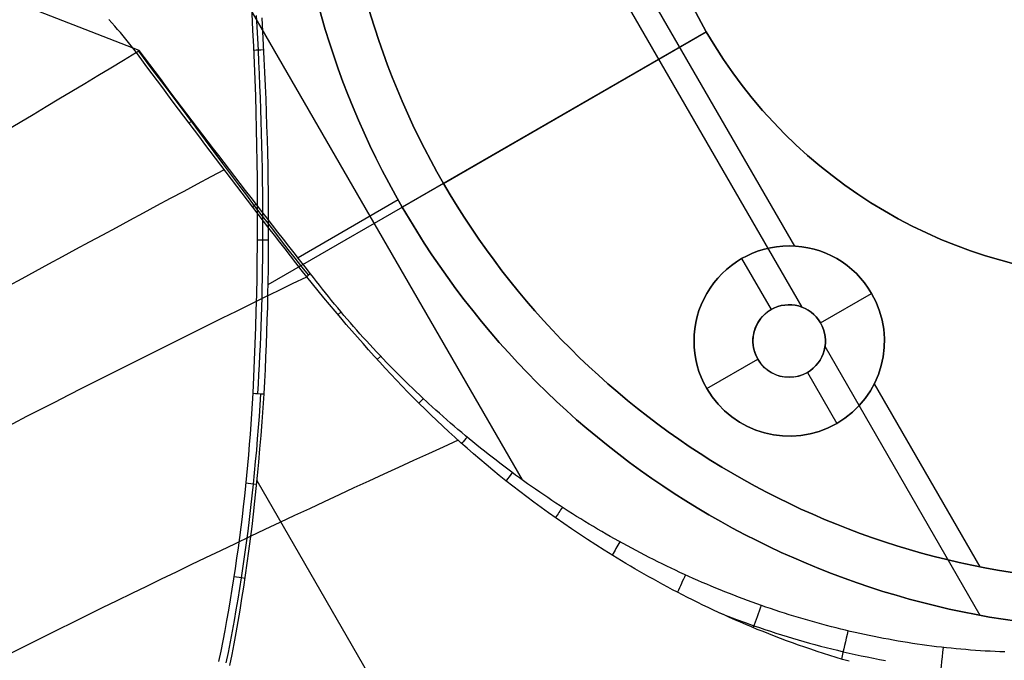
# Model space of a CAD drawing. Extents: x 8195 to 9024, y -2232 to -1505.
# Tile 14 of 42: x 8517 to 8600, y -2036 to -1982. Entities that reach past the tile are written whole.
import ezdxf

# ---------------------------------------------------------------- set-up
doc = ezdxf.new("R2010")
doc.units = 0
doc.layers.add('1', color=7, linetype='CONTINUOUS')

msp = doc.modelspace()

# ---------------------------------------------------------------- linework, layer by layer
at = {"layer": '1', "color": 7}
for p, q in [((8518.205, -1949.315, 67.546), (8559.546, -2020.919, 67.546)), ((8583.077, -2006.399, 53.546), (8558.989, -1964.678, 53.546)), ((8527.356, -1984.817, 67.546), (8485.66, -1968.54, 67.546)), ((8563.114, -1967.822, 42.546), (8582.417, -2001.255, 42.546)), ((8575.009, -1983.243, 53.546), (8549.461, -1997.993, 53.546)), ((8552.925, -1995.993, 42.546), (8575.009, -1983.243, 42.546)), ((8575.009, -1983.243, 42.546), (8575.009, -1983.243, 53.546)), ((8531.801, -1990.715, 67.546), (8531.537, -1990.914, 67.534)), ((8552.925, -1995.993, 27.546), (8538.16, -2004.518, 27.546)), ((8552.925, -1995.993, 42.546), (8552.925, -1995.993, 27.546)), ((8549.114, -1997.385, 67.546), (8540.696, -2002.245, 67.546)), ((8537.187, -1997.739, 67.546), (8536.889, -1997.967, 67.534)), ((8549.461, -1997.993, 53.546), (8549.461, -1997.993, 67.546)), ((8577.976, -2002.315, 44.546), (8577.976, -2002.315, 42.546)), ((8577.976, -2002.315, 44.546), (8580.451, -2006.602, 44.546)), ((8584.617, -2007.718, 44.546), (8588.904, -2005.243, 44.546)), ((8588.904, -2005.243, 44.546), (8588.904, -2005.243, 42.546)), ((8580.451, -2006.602, 44.546), (8580.451, -2006.602, 53.546)), ((8544.322, -2006.799, 67.545), (8544.056, -2007.029, 67.525)), ((8584.617, -2007.718, 44.546), (8584.617, -2007.718, 53.546)), ((8598.036, -2032.309, 53.546), (8584.989, -2009.712, 53.546)), ((8547.656, -2010.53, 67.545), (8547.362, -2010.807, 67.518)), ((8575.047, -2013.243, 44.546), (8579.334, -2010.768, 44.546)), ((8579.334, -2010.768, 44.546), (8579.334, -2010.768, 53.546)), ((8583.501, -2011.884, 53.546), (8583.501, -2011.884, 44.546)), ((8583.501, -2011.884, 44.546), (8585.976, -2016.171, 44.546)), ((8575.047, -2013.243, 42.546), (8575.047, -2013.243, 44.546)), ((8589.114, -2012.855, 42.546), (8597.989, -2028.228, 42.546)), ((8585.976, -2016.171, 44.546), (8585.976, -2016.171, 42.546)), ((8537.23, -2020.958, 27.546), (8559.139, -2058.906, 27.546))]:
    msp.add_line(p, q, dxfattribs=at)
at = {"layer": '1', "color": 7, "extrusion": (-0.536086, 0.842178, 0.057866)}
msp.add_lwpolyline([(-6156.128, 388.151), (-6155.268, 388.612), (-6154.408, 389.069), (-6153.547, 389.522), (-6152.686, 389.972), (-6151.824, 390.419), (-6150.962, 390.862), (-6150.1, 391.301), (-6149.237, 391.736), (-6148.373, 392.168), (-6147.509, 392.596), (-6146.645, 393.021), (-6145.78, 393.442), (-6144.915, 393.859), (-6144.049, 394.273), (-6143.182, 394.683), (-6142.316, 395.089), (-6141.449, 395.492), (-6140.581, 395.891), (-6139.713, 396.287), (-6138.844, 396.679), (-6137.975, 397.067), (-6137.106, 397.451), (-6136.236, 397.832), (-6135.366, 398.21), (-6134.495, 398.584), (-6133.623, 398.954), (-6132.752, 399.32), (-6131.879, 399.683), (-6131.007, 400.042), (-6130.133, 400.398), (-6129.26, 400.75), (-6128.386, 401.098), (-6127.511, 401.443), (-6126.636, 401.784), (-6125.761, 402.121), (-6124.885, 402.455), (-6124.008, 402.785), (-6123.132, 403.112), (-6122.254, 403.435), (-6121.377, 403.754), (-6120.498, 404.07), (-6119.62, 404.382), (-6118.74, 404.69), (-6117.861, 404.995), (-6116.981, 405.296), (-6116.1, 405.593), (-6115.219, 405.887), (-6114.338, 406.177), (-6113.456, 406.464), (-6112.573, 406.747), (-6111.691, 407.026), (-6110.807, 407.302), (-6109.924, 407.574), (-6109.039, 407.843), (-6108.155, 408.107), (-6107.269, 408.369), (-6106.384, 408.626), (-6105.498, 408.88), (-6104.611, 409.13), (-6103.724, 409.377), (-6102.837, 409.62), (-6101.949, 409.859), (-6101.061, 410.095), (-6100.172, 410.327), (-6099.282, 410.556), (-6098.393, 410.781), (-6097.502, 411.002), (-6096.612, 411.219), (-6095.721, 411.433), (-6094.829, 411.644), (-6093.937, 411.851), (-6093.044, 412.054), (-6092.151, 412.253), (-6091.258, 412.449), (-6090.364, 412.641), (-6089.47, 412.83), (-6088.575, 413.015), (-6087.68, 413.196), (-6086.784, 413.373), (-6085.888, 413.548), (-6084.991, 413.718), (-6084.094, 413.885), (-6083.196, 414.048), (-6082.298, 414.207), (-6081.4, 414.363), (-6080.501, 414.515), (-6079.601, 414.664), (-6078.701, 414.809), (-6077.801, 414.95), (-6076.9, 415.088), (-6075.999, 415.222), (-6075.097, 415.353), (-6074.195, 415.479), (-6073.292, 415.603), (-6072.389, 415.722), (-6071.485, 415.838), (-6070.581, 415.95), (-6069.677, 416.059), (-6068.772, 416.164), (-6067.866, 416.266), (-6066.96, 416.363), (-6066.054, 416.458), (-6065.147, 416.548), (-6064.24, 416.635), (-6063.332, 416.718), (-6062.424, 416.798), (-6061.515, 416.874), (-6060.606, 416.946), (-6059.697, 417.015), (-6058.787, 417.08), (-6057.876, 417.141), (-6056.965, 417.199), (-6056.054, 417.253), (-6055.142, 417.304), (-6054.229, 417.351), (-6053.317, 417.394), (-6052.403, 417.434), (-6051.49, 417.47), (-6050.575, 417.502), (-6049.661, 417.531), (-6048.746, 417.556), (-6047.83, 417.578), (-6046.914, 417.596), (-6045.997, 417.61), (-6045.081, 417.621), (-6044.163, 417.628), (-6043.245, 417.631), (-6042.327, 417.631)], dxfattribs=at)
at = {"layer": '1', "color": 7}
for points in [[(8537.655, -1982.078), (8537.72, -1983.227), (8537.781, -1984.372), (8537.838, -1985.513), (8537.89, -1986.65), (8537.939, -1987.783), (8537.984, -1988.912), (8538.025, -1990.037), (8538.062, -1991.158), (8538.094, -1992.274), (8538.123, -1993.387), (8538.147, -1994.495), (8538.166, -1995.599), (8538.182, -1996.698), (8538.193, -1997.794), (8538.199, -1998.885), (8538.201, -1999.971), (8538.199, -2001.053), (8538.192, -2002.131), (8538.181, -2003.204), (8538.165, -2004.273), (8538.144, -2005.338), (8538.119, -2006.397), (8538.089, -2007.453), (8538.055, -2008.503), (8538.016, -2009.549), (8537.972, -2010.591), (8537.924, -2011.628), (8537.87, -2012.66), (8537.813, -2013.687)], [(8600.101, -2035.386), (8599.69, -2035.371), (8599.278, -2035.354), (8598.867, -2035.334), (8598.457, -2035.311), (8598.046, -2035.286), (8597.636, -2035.258), (8597.227, -2035.227), (8596.817, -2035.194), (8596.408, -2035.159), (8595.999, -2035.12), (8595.591, -2035.08), (8595.183, -2035.037), (8594.775, -2034.991), (8594.368, -2034.943), (8593.961, -2034.892), (8593.554, -2034.839), (8593.148, -2034.783), (8592.743, -2034.725), (8592.337, -2034.664), (8591.932, -2034.601), (8591.528, -2034.536), (8591.124, -2034.468), (8590.72, -2034.397), (8590.317, -2034.324), (8589.915, -2034.249), (8589.512, -2034.172), (8589.111, -2034.092), (8588.709, -2034.009), (8588.309, -2033.924), (8587.909, -2033.837), (8587.509, -2033.748), (8587.11, -2033.656), (8586.711, -2033.562), (8586.313, -2033.465), (8585.916, -2033.366), (8585.519, -2033.265), (8585.122, -2033.162), (8584.727, -2033.056), (8584.331, -2032.948), (8583.937, -2032.838), (8583.543, -2032.725), (8583.15, -2032.611), (8582.757, -2032.494), (8582.365, -2032.374), (8581.973, -2032.253), (8581.582, -2032.129), (8581.192, -2032.003), (8580.803, -2031.875), (8580.414, -2031.745), (8580.026, -2031.612), (8579.638, -2031.478), (8579.252, -2031.341), (8578.866, -2031.202), (8578.48, -2031.061), (8578.096, -2030.918), (8577.712, -2030.772), (8577.329, -2030.625), (8576.947, -2030.475), (8576.565, -2030.324), (8576.184, -2030.17), (8575.804, -2030.014), (8575.425, -2029.856), (8575.047, -2029.696), (8574.669, -2029.534), (8574.292, -2029.37), (8573.916, -2029.204), (8573.541, -2029.036), (8573.167, -2028.866), (8572.794, -2028.694), (8572.421, -2028.519), (8572.049, -2028.343), (8571.679, -2028.165), (8571.309, -2027.985), (8570.94, -2027.803), (8570.572, -2027.619), (8570.204, -2027.433), (8569.838, -2027.245), (8569.473, -2027.056), (8569.108, -2026.864), (8568.745, -2026.67), (8568.382, -2026.475), (8568.021, -2026.278), (8567.66, -2026.078), (8567.301, -2025.877), (8566.942, -2025.674), (8566.584, -2025.469), (8566.228, -2025.263), (8565.872, -2025.054), (8565.518, -2024.844), (8565.164, -2024.632), (8564.812, -2024.418), (8564.46, -2024.202), (8564.11, -2023.985), (8563.761, -2023.765), (8563.413, -2023.544), (8563.065, -2023.321), (8562.719, -2023.097), (8562.375, -2022.871), (8562.031, -2022.643), (8561.688, -2022.413), (8561.347, -2022.181), (8561.006, -2021.948), (8560.667, -2021.713), (8560.329, -2021.477), (8559.992, -2021.239), (8559.656, -2020.999), (8559.322, -2020.757), (8558.988, -2020.514), (8558.656, -2020.269), (8558.325, -2020.023), (8557.995, -2019.775), (8557.667, -2019.525), (8557.34, -2019.274), (8557.014, -2019.021), (8556.689, -2018.766), (8556.365, -2018.51), (8556.043, -2018.253), (8555.722, -2017.994), (8555.402, -2017.733), (8555.084, -2017.471), (8554.767, -2017.207), (8554.451, -2016.942), (8554.137, -2016.675), (8553.824, -2016.406), (8553.512, -2016.137), (8553.201, -2015.865), (8552.892, -2015.593), (8552.585, -2015.318), (8552.278, -2015.043), (8551.974, -2014.766), (8551.67, -2014.487), (8551.067, -2013.926), (8550.47, -2013.359), (8549.879, -2012.786), (8549.293, -2012.208), (8548.713, -2011.625), (8548.14, -2011.036), (8547.572, -2010.442), (8547.29, -2010.143), (8547.01, -2009.843), (8546.732, -2009.541), (8546.455, -2009.238), (8546.179, -2008.934), (8545.906, -2008.629), (8545.633, -2008.322), (8545.363, -2008.015), (8545.094, -2007.706), (8544.826, -2007.395), (8544.56, -2007.084), (8544.296, -2006.771), (8544.034, -2006.457), (8543.773, -2006.142), (8543.513, -2005.826), (8543.256, -2005.509), (8543, -2005.19), (8542.745, -2004.871), (8542.493, -2004.55), (8542.242, -2004.228), (8541.993, -2003.905), (8541.745, -2003.581)], [(8537.813, -2013.687), (8537.736, -2014.865), (8537.654, -2016.028), (8537.566, -2017.178), (8537.473, -2018.314), (8537.374, -2019.436), (8537.271, -2020.544), (8537.161, -2021.639), (8537.047, -2022.721), (8536.928, -2023.789), (8536.803, -2024.844), (8536.674, -2025.886), (8536.539, -2026.915), (8536.4, -2027.932), (8536.256, -2028.935), (8536.108, -2029.926), (8535.955, -2030.904), (8535.797, -2031.87), (8535.635, -2032.824), (8535.469, -2033.766), (8535.298, -2034.695), (8535.124, -2035.612), (8534.945, -2036.518)], [(8576.108, -2032.096), (8576.831, -2032.378), (8577.557, -2032.653), (8578.285, -2032.92), (8579.016, -2033.18), (8579.478, -2033.339), (8579.94, -2033.496), (8580.403, -2033.649), (8580.867, -2033.8), (8581.333, -2033.947), (8581.799, -2034.092), (8582.266, -2034.233), (8582.734, -2034.371), (8583.202, -2034.506), (8583.672, -2034.638), (8584.142, -2034.767), (8584.613, -2034.893), (8585.085, -2035.015), (8585.558, -2035.134), (8586.031, -2035.25), (8586.505, -2035.363), (8587.014, -2035.48), (8587.523, -2035.594), (8588.032, -2035.703), (8588.543, -2035.809), (8589.054, -2035.911), (8589.566, -2036.01), (8590.078, -2036.104)]]:
    msp.add_lwpolyline(points, dxfattribs=at)
at = {"layer": '1', "color": 7, "extrusion": (-0.49843, 0.845793, -0.190271)}
msp.add_lwpolyline([(-6343.887, -1123.889), (-6343.206, -1123.444), (-6342.524, -1123.002), (-6341.842, -1122.564), (-6341.16, -1122.129), (-6340.477, -1121.698), (-6339.793, -1121.271), (-6339.109, -1120.847), (-6338.425, -1120.426), (-6337.739, -1120.009), (-6337.054, -1119.595), (-6336.368, -1119.185), (-6335.681, -1118.779), (-6334.993, -1118.376), (-6334.306, -1117.976), (-6333.617, -1117.58), (-6332.928, -1117.187), (-6332.239, -1116.798), (-6331.549, -1116.412), (-6330.858, -1116.03), (-6330.167, -1115.651), (-6329.476, -1115.276), (-6328.784, -1114.905), (-6328.091, -1114.536), (-6327.398, -1114.172), (-6326.704, -1113.811), (-6326.01, -1113.453), (-6325.315, -1113.099), (-6324.62, -1112.748), (-6323.924, -1112.401), (-6323.227, -1112.057), (-6322.53, -1111.717), (-6321.833, -1111.38), (-6321.135, -1111.047), (-6320.436, -1110.717), (-6319.737, -1110.391), (-6319.038, -1110.068), (-6318.337, -1109.749), (-6317.637, -1109.433), (-6316.936, -1109.12), (-6316.234, -1108.812), (-6315.532, -1108.506), (-6314.829, -1108.204), (-6314.125, -1107.906), (-6313.421, -1107.611), (-6312.717, -1107.32), (-6312.012, -1107.032), (-6311.307, -1106.748), (-6310.601, -1106.467), (-6309.894, -1106.19), (-6309.187, -1105.916), (-6308.479, -1105.645), (-6307.771, -1105.378), (-6307.062, -1105.115), (-6306.353, -1104.855), (-6305.643, -1104.599), (-6304.933, -1104.346), (-6304.222, -1104.096), (-6303.511, -1103.85), (-6302.799, -1103.608), (-6302.087, -1103.369), (-6301.374, -1103.134), (-6300.66, -1102.902), (-6299.946, -1102.673), (-6299.231, -1102.448), (-6298.516, -1102.227), (-6297.801, -1102.009), (-6297.084, -1101.794), (-6296.368, -1101.583), (-6295.65, -1101.376), (-6294.933, -1101.172), (-6294.214, -1100.971), (-6293.496, -1100.774), (-6292.776, -1100.581), (-6292.056, -1100.391), (-6291.336, -1100.204), (-6290.615, -1100.021), (-6289.893, -1099.842), (-6289.171, -1099.666), (-6288.449, -1099.493), (-6287.725, -1099.324), (-6287.002, -1099.158), (-6286.278, -1098.996), (-6285.553, -1098.838), (-6284.827, -1098.683), (-6284.102, -1098.531), (-6283.375, -1098.383), (-6282.648, -1098.238), (-6281.921, -1098.097), (-6281.193, -1097.96), (-6280.465, -1097.825), (-6279.736, -1097.695), (-6279.006, -1097.568), (-6278.276, -1097.444), (-6277.545, -1097.324), (-6276.814, -1097.207), (-6276.082, -1097.094), (-6275.35, -1096.984), (-6274.617, -1096.878), (-6273.884, -1096.775), (-6273.15, -1096.676), (-6272.416, -1096.58), (-6271.681, -1096.488), (-6270.946, -1096.4), (-6270.21, -1096.314), (-6269.473, -1096.233), (-6268.736, -1096.154), (-6267.999, -1096.08), (-6267.26, -1096.008), (-6266.522, -1095.941), (-6265.783, -1095.876), (-6265.043, -1095.816), (-6264.303, -1095.758), (-6263.562, -1095.704), (-6262.821, -1095.654), (-6262.079, -1095.607), (-6261.336, -1095.564), (-6260.593, -1095.524), (-6259.85, -1095.488), (-6259.106, -1095.455), (-6258.361, -1095.426), (-6257.616, -1095.4), (-6256.871, -1095.378), (-6256.125, -1095.359), (-6255.378, -1095.343), (-6254.631, -1095.331), (-6253.883, -1095.323), (-6253.135, -1095.318), (-6252.386, -1095.317)], dxfattribs=at)
at = {"layer": '1', "color": 7, "extrusion": (-0.471664, 0.814071, -0.338854)}
msp.add_lwpolyline([(-6377.181, -2014.406), (-6376.465, -2013.849), (-6375.747, -2013.295), (-6375.025, -2012.746), (-6374.299, -2012.201), (-6373.57, -2011.661), (-6372.838, -2011.125), (-6372.102, -2010.594), (-6371.363, -2010.067), (-6370.62, -2009.544), (-6369.875, -2009.026), (-6369.126, -2008.513), (-6368.374, -2008.004), (-6367.618, -2007.501), (-6366.86, -2007.001), (-6366.098, -2006.507), (-6365.334, -2006.017), (-6364.566, -2005.532), (-6363.795, -2005.052), (-6363.021, -2004.577), (-6362.245, -2004.107), (-6361.465, -2003.641), (-6360.682, -2003.181), (-6359.897, -2002.726), (-6359.109, -2002.275), (-6358.318, -2001.83), (-6357.524, -2001.39), (-6356.727, -2000.955), (-6355.928, -2000.525), (-6355.126, -2000.101), (-6354.321, -1999.682), (-6353.514, -1999.268), (-6352.704, -1998.859), (-6351.892, -1998.456), (-6351.077, -1998.058), (-6350.259, -1997.666), (-6349.439, -1997.279), (-6348.617, -1996.898), (-6347.792, -1996.522), (-6346.965, -1996.151), (-6346.135, -1995.787), (-6345.304, -1995.428), (-6344.469, -1995.074), (-6343.633, -1994.727), (-6342.794, -1994.385), (-6341.954, -1994.049), (-6341.111, -1993.718), (-6340.265, -1993.394), (-6339.418, -1993.075), (-6338.569, -1992.763), (-6337.718, -1992.456), (-6336.864, -1992.155), (-6336.009, -1991.861), (-6335.152, -1991.572), (-6334.292, -1991.289), (-6333.431, -1991.013), (-6332.568, -1990.743), (-6331.703, -1990.479), (-6330.837, -1990.221), (-6329.968, -1989.97), (-6329.098, -1989.724), (-6328.227, -1989.485), (-6327.353, -1989.253), (-6326.478, -1989.027), (-6325.601, -1988.807), (-6324.723, -1988.594), (-6323.843, -1988.387), (-6322.962, -1988.187), (-6322.079, -1987.994), (-6321.194, -1987.807), (-6320.309, -1987.627), (-6319.421, -1987.453), (-6318.533, -1987.286), (-6317.643, -1987.126), (-6316.752, -1986.973), (-6315.859, -1986.826), (-6314.966, -1986.687), (-6314.071, -1986.554), (-6313.175, -1986.428), (-6312.277, -1986.309), (-6311.379, -1986.197), (-6310.479, -1986.093), (-6309.579, -1985.995), (-6308.677, -1985.904), (-6307.775, -1985.821), (-6306.871, -1985.744), (-6305.967, -1985.675), (-6305.061, -1985.613), (-6304.155, -1985.559), (-6303.248, -1985.511), (-6302.34, -1985.471), (-6301.431, -1985.439), (-6300.522, -1985.414), (-6299.612, -1985.396), (-6298.701, -1985.386), (-6297.789, -1985.383), (-6296.877, -1985.388)], dxfattribs=at)
at = {"layer": '1', "color": 7, "extrusion": (-0.42904, 0.762675, 0.483995)}
msp.add_lwpolyline([(-6474.274, 2948.306), (-6472.783, 2947.934), (-6471.291, 2947.569), (-6469.798, 2947.209), (-6468.306, 2946.855), (-6466.813, 2946.507), (-6465.319, 2946.165), (-6463.825, 2945.829), (-6462.331, 2945.499), (-6460.837, 2945.175), (-6459.342, 2944.857), (-6457.847, 2944.545), (-6456.351, 2944.239), (-6454.855, 2943.939), (-6453.359, 2943.644), (-6451.862, 2943.356), (-6450.366, 2943.074), (-6448.868, 2942.797), (-6447.371, 2942.527), (-6445.873, 2942.262), (-6444.374, 2942.004), (-6442.875, 2941.751), (-6441.376, 2941.504), (-6439.877, 2941.264), (-6438.377, 2941.029), (-6436.877, 2940.8), (-6435.377, 2940.577), (-6433.876, 2940.361), (-6432.374, 2940.15), (-6430.873, 2939.945), (-6429.371, 2939.746), (-6427.869, 2939.553), (-6426.366, 2939.365), (-6424.863, 2939.184), (-6423.36, 2939.009), (-6421.856, 2938.84), (-6420.352, 2938.677), (-6418.848, 2938.519), (-6417.343, 2938.368), (-6415.838, 2938.222), (-6414.332, 2938.083), (-6412.827, 2937.949), (-6411.32, 2937.822), (-6409.814, 2937.7), (-6408.307, 2937.585), (-6406.8, 2937.475), (-6405.292, 2937.371), (-6403.784, 2937.273), (-6402.276, 2937.181), (-6400.767, 2937.096), (-6399.258, 2937.016), (-6397.749, 2936.942), (-6396.239, 2936.874), (-6394.729, 2936.812), (-6393.219, 2936.755), (-6391.708, 2936.705), (-6390.197, 2936.661), (-6388.686, 2936.623), (-6387.174, 2936.59), (-6385.662, 2936.564), (-6384.149, 2936.544), (-6382.636, 2936.529), (-6381.123, 2936.521), (-6379.609, 2936.518), (-6378.095, 2936.522)], dxfattribs=at)
at = {"layer": '1', "color": 7}
for points in [[(8527.123, -1984.996, 67.538), (8526.904, -1984.711, 67.538), (8526.682, -1984.428, 67.538), (8526.458, -1984.146, 67.538), (8526.232, -1983.867, 67.538), (8526.004, -1983.589, 67.538), (8525.773, -1983.314, 67.538), (8525.539, -1983.041, 67.538), (8525.304, -1982.769, 67.538), (8525.056, -1982.49, 67.538), (8524.807, -1982.212, 67.539)], [(8537.321, -2013.658, 27.631), (8537.37, -2012.853, 27.63), (8537.416, -2012.047, 27.629), (8537.459, -2011.241, 27.628), (8537.499, -2010.435, 27.627), (8537.536, -2009.629, 27.626), (8537.569, -2008.823, 27.625), (8537.6, -2008.016, 27.624), (8537.628, -2007.21, 27.624), (8537.652, -2006.403, 27.623), (8537.674, -2005.596, 27.622), (8537.693, -2004.789, 27.622), (8537.709, -2003.982, 27.621), (8537.722, -2003.175, 27.62), (8537.733, -2002.368, 27.62), (8537.741, -2001.56, 27.619), (8537.746, -2000.753, 27.619), (8537.749, -1999.755, 27.618), (8537.748, -1998.756, 27.618), (8537.744, -1997.758, 27.617), (8537.735, -1996.759, 27.617), (8537.723, -1995.761, 27.616), (8537.707, -1994.763, 27.616), (8537.688, -1993.764, 27.616), (8537.665, -1992.766, 27.615), (8537.639, -1991.768, 27.615), (8537.609, -1990.77, 27.615), (8537.576, -1989.772, 27.614), (8537.54, -1988.774, 27.614), (8537.501, -1987.776, 27.614), (8537.459, -1986.778, 27.613), (8537.414, -1985.78, 27.613), (8537.366, -1984.783, 27.613), (8537.316, -1983.809, 27.612), (8537.264, -1982.835, 27.612), (8537.209, -1981.862, 27.612)], [(8527.281, -1984.875, 67.545), (8528.395, -1986.347, 67.545), (8529.506, -1987.822, 67.545), (8530.612, -1989.299, 67.545), (8534.363, -1994.326, 67.544), (8535.69, -1996.097, 67.544), (8536.356, -1996.981, 67.543), (8537.024, -1997.863, 67.543), (8537.585, -1998.601, 67.543), (8538.148, -1999.338, 67.543), (8538.713, -2000.073, 67.543), (8539.281, -2000.806, 67.543), (8539.851, -2001.537, 67.542), (8540.423, -2002.266, 67.542), (8540.999, -2002.992, 67.542), (8541.579, -2003.716, 67.542)], [(8587.013, -2036.172, 66.874), (8586.465, -2036.01, 66.896), (8585.921, -2035.846, 66.917), (8585.383, -2035.679, 66.938), (8584.85, -2035.509, 66.959), (8584.321, -2035.337, 66.978), (8583.797, -2035.162, 66.997), (8583.278, -2034.985, 67.016), (8582.764, -2034.805, 67.034), (8582.255, -2034.623, 67.051), (8581.75, -2034.439, 67.067), (8581.25, -2034.252, 67.083), (8580.755, -2034.063, 67.099), (8580.264, -2033.872, 67.114), (8579.778, -2033.68, 67.128), (8579.296, -2033.485, 67.142), (8578.819, -2033.288, 67.156), (8578.346, -2033.09, 67.169), (8577.878, -2032.889, 67.181), (8577.414, -2032.687, 67.193), (8576.954, -2032.484, 67.205), (8576.499, -2032.278, 67.216), (8576.048, -2032.072, 67.227), (8575.601, -2031.864, 67.237), (8575.159, -2031.654, 67.247), (8574.72, -2031.443, 67.256), (8574.286, -2031.231, 67.265), (8573.856, -2031.018, 67.274), (8573.43, -2030.804, 67.283), (8573.009, -2030.588, 67.291), (8572.591, -2030.372, 67.299), (8572.177, -2030.155, 67.306), (8571.767, -2029.936, 67.313), (8571.361, -2029.717, 67.32), (8570.959, -2029.498, 67.327), (8570.561, -2029.278, 67.333), (8570.167, -2029.057, 67.339), (8569.776, -2028.835, 67.345), (8569.389, -2028.613, 67.351), (8569.006, -2028.391, 67.356), (8568.627, -2028.168, 67.362), (8568.251, -2027.946, 67.367), (8567.879, -2027.722, 67.372), (8567.146, -2027.276, 67.381), (8566.426, -2026.829, 67.39), (8565.721, -2026.383, 67.398), (8565.028, -2025.936, 67.406), (8564.349, -2025.489, 67.414), (8563.682, -2025.042, 67.421), (8563.027, -2024.594, 67.427), (8562.384, -2024.146, 67.434), (8561.752, -2023.698, 67.439), (8561.131, -2023.249, 67.445), (8560.521, -2022.8, 67.45), (8559.92, -2022.349, 67.455), (8559.33, -2021.899, 67.46), (8558.748, -2021.447, 67.464), (8558.176, -2020.995, 67.468), (8557.612, -2020.542, 67.472), (8557.056, -2020.088, 67.476), (8556.509, -2019.633, 67.479), (8555.968, -2019.177, 67.482), (8555.434, -2018.72, 67.485), (8554.907, -2018.261, 67.488), (8554.387, -2017.8, 67.491), (8553.872, -2017.337, 67.494), (8553.363, -2016.871, 67.496), (8552.859, -2016.403, 67.499), (8552.361, -2015.933, 67.501), (8551.866, -2015.459, 67.503), (8551.376, -2014.983, 67.505), (8550.89, -2014.502, 67.507), (8550.407, -2014.019, 67.509), (8549.927, -2013.531, 67.51), (8549.451, -2013.039, 67.512), (8548.976, -2012.543, 67.513), (8548.504, -2012.043, 67.514), (8548.033, -2011.537, 67.516), (8547.564, -2011.027, 67.517), (8547.095, -2010.512, 67.518), (8546.628, -2009.991, 67.519), (8546.16, -2009.465, 67.52), (8545.693, -2008.932, 67.521), (8545.225, -2008.394, 67.522), (8544.756, -2007.849, 67.522), (8544.287, -2007.298, 67.523), (8543.815, -2006.74, 67.524), (8543.342, -2006.175, 67.525), (8542.867, -2005.603, 67.525), (8542.389, -2005.023, 67.526), (8541.909, -2004.436, 67.527), (8541.425, -2003.841, 67.527)], [(8534.055, -2036.192, 27.901), (8534.231, -2035.328, 27.899), (8534.401, -2034.462, 27.897), (8534.565, -2033.595, 27.895), (8534.725, -2032.728, 27.893), (8534.878, -2031.859, 27.891), (8535.026, -2030.991, 27.889), (8535.169, -2030.121, 27.887), (8535.306, -2029.252, 27.885), (8535.438, -2028.382, 27.883), (8535.565, -2027.512, 27.881), (8535.687, -2026.641, 27.878), (8535.803, -2025.771, 27.876), (8535.915, -2024.901, 27.874), (8536.021, -2024.031, 27.872), (8536.122, -2023.161, 27.869), (8536.218, -2022.291, 27.867), (8536.31, -2021.422, 27.865), (8536.396, -2020.553, 27.862), (8536.478, -2019.686, 27.86), (8536.555, -2018.818, 27.857), (8536.627, -2017.952, 27.855), (8536.695, -2017.086, 27.852), (8536.758, -2016.222, 27.85), (8536.817, -2015.358, 27.847), (8536.871, -2014.496, 27.844), (8536.92, -2013.634, 27.842)], [(8534.671, -2036.313, 27.585), (8534.849, -2035.423, 27.585), (8535.023, -2034.531, 27.584), (8535.19, -2033.639, 27.583), (8535.351, -2032.745, 27.583), (8535.507, -2031.85, 27.582), (8535.658, -2030.955, 27.581), (8535.803, -2030.058, 27.58), (8535.943, -2029.161, 27.58), (8536.09, -2028.178, 27.579), (8536.23, -2027.194, 27.578), (8536.365, -2026.209, 27.577), (8536.494, -2025.223, 27.577), (8536.616, -2024.237, 27.576), (8536.733, -2023.249, 27.575), (8536.844, -2022.262, 27.574), (8536.95, -2021.273, 27.574), (8537.046, -2020.325, 27.573), (8537.137, -2019.376, 27.572), (8537.223, -2018.426, 27.572), (8537.304, -2017.477, 27.571), (8537.381, -2016.526, 27.57), (8537.452, -2015.576, 27.569), (8537.519, -2014.625, 27.569), (8537.582, -2013.673, 27.568)]]:
    msp.add_polyline3d(points, dxfattribs=at)
at = {"layer": '1', "color": 7, "extrusion": (0, 0, -1)}
for centre, radius, start, end in [((-8610.949, -1962.493, -67.546), 71, 270.40349, 29.59651), ((-8610.949, -1962.493, -42.546), 67, 270.42758, 29.57242), ((-8610.949, -1962.493, -35.046), 67, 270.42758, 29.57242), ((-8610.949, -1962.493, -53.546), 41.5, 270.69033, 29.30967), ((-9295.225, -1410.849, -67.546), 958.678, 321.809362, 323.222585), ((-8581.976, -2009.243, -44.546), 8, 330, 150), ((-8581.976, -2009.243, -43.546), 8, 330, 150), ((-8581.976, -2009.243, -44.546), 8, 150, 330), ((-8581.976, -2009.243, -43.546), 8, 150, 330), ((-8581.976, -2009.243, -53.546), 3.05, 60, 240), ((-8581.976, -2009.243, -53.546), 3.05, 240, 60)]:
    msp.add_arc(centre, radius, start, end, dxfattribs=at)
at = {"layer": '1', "color": 7}
for centre, radius, start, end in [((8610.949, -1962.493, 53.546), 71, 150.40349, 269.59651), ((8610.949, -1962.493, 60.546), 71, 150.40349, 269.59651), ((8610.949, -1962.493, 27.546), 67, 150.42758, 269.57242), ((8610.949, -1962.493, 42.546), 41.5, 150.69033, 269.30967), ((8610.949, -1962.493, 48.046), 41.5, 150.69033, 269.30967), ((8581.976, -2009.243, 42.546), 8, 30, 210), ((8581.976, -2009.243, 42.546), 8, 210, 30), ((8581.976, -2009.243, 44.546), 3.05, 120, 300), ((8581.976, -2009.243, 49.046), 3.05, 120, 300), ((8581.976, -2009.243, 44.546), 3.05, 300, 120), ((8581.976, -2009.243, 49.046), 3.05, 300, 120)]:
    msp.add_arc(centre, radius, start, end, dxfattribs=at)
at = {"layer": '1', "color": 7, "extrusion": (0.009558, 0.001275, 0.999954)}
msp.add_arc((8236.381, -1998.614, 106.865), 300.266, 357.10621, 5.58515, dxfattribs=at)
at = {"layer": '1', "color": 7, "extrusion": (-0.517119, 0.854331, 0.052028)}
msp.add_arc((-6184.286, 1797.747, -6101.864), 1414.64, 266.648224, 269.937588, dxfattribs=at)
at = {"layer": '1', "color": 7, "extrusion": (0.609314, -0.792929, -2.44994e-05)}
msp.add_arc((5552.208, 62.709, 6769.657), 5.003, 90.00071, 93.3666, dxfattribs=at)
at = {"layer": '1', "color": 7, "extrusion": (-0.010136, -0.007151, -0.999923)}
msp.add_arc((-9308.384, -1407.152, -139.773), 973.264, 322.109123, 323.501865, dxfattribs=at)
at = {"layer": '1', "color": 7, "extrusion": (-0.050593, 0.998719, 2.52896e-11)}
msp.add_arc((-8426.463, 29.09, -2414.176), 1.543, 270.38261, 302.78277, dxfattribs=at)
at = {"layer": '1', "color": 7, "extrusion": (-0.445381, 0.764319, 0.466317)}
msp.add_arc((-6286.683, 3910.294, -5294.305), 1046.403, 265.457709, 269.986021, dxfattribs=at)
at = {"layer": '1', "color": 7, "extrusion": (0.00319, 0.999995, -1.50099e-11)}
msp.add_arc((-8544.551, 29.081, -1973.511), 1.535, 270.45319, 306.23637, dxfattribs=at)
at = {"layer": '1', "color": 7, "extrusion": (0.372958, -0.645521, -0.666487)}
msp.add_arc((6309.174, 4829.374, 4434.106), 779.291, 270.001908, 276.198411, dxfattribs=at)
at = {"layer": '1', "color": 7, "extrusion": (0.631103, -0.775699, 1.36318e-05)}
msp.add_arc((5361.354, 62.925, 6944.9), 4.527, 90.0005, 95.23111, dxfattribs=at)
at = {"layer": '1', "color": 7, "extrusion": (-0.058733, -0.998274, 8.15329e-06)}
msp.add_arc((8641.356, 29.071, 1508.76), 1.537, 233.87268, 269.54618, dxfattribs=at)
at = {"layer": '1', "color": 7, "extrusion": (0.723275, -0.69056, -1.99576e-10)}
msp.add_arc((4448.48, 62.858, 7575.733), 4.688, 90.8966, 97.4911, dxfattribs=at)
at = {"layer": '1', "color": 7, "extrusion": (0.76287, -0.646552, -1.02702e-11)}
msp.add_arc((3992.262, 62.836, 7830.581), 4.71, 90.27195, 98.86913, dxfattribs=at)
at = {"layer": '1', "color": 7, "extrusion": (-0.410154, 0.738753, 0.534806)}
msp.add_arc((-6413.247, 3779.809, -4962.924), 565.381, 261.22832, 270.21448, dxfattribs=at)
at = {"layer": '1', "color": 7, "extrusion": (0.80048, -0.599359, 3.10369e-11)}
msp.add_arc((3512.512, 62.802, 8061.961), 4.745, 89.85399, 100.44533, dxfattribs=at)
at = {"layer": '1', "color": 7, "extrusion": (0.099146, 0.995073, 1.26764e-11)}
msp.add_arc((-8695.574, 29.115, -1164.907), 1.568, 271.34535, 305.96371, dxfattribs=at)
at = {"layer": '1', "color": 7, "extrusion": (0.837135, -0.546996, 1.6975e-10)}
msp.add_arc((2990.137, 62.753, 8275.008), 4.793, 89.60511, 102.38537, dxfattribs=at)
at = {"layer": '1', "color": 7, "extrusion": (0.873827, -0.486237, 1.92071e-11)}
msp.add_arc((2395.432, 62.684, 8471.89), 4.862, 89.51703, 104.95267, dxfattribs=at)
at = {"layer": '1', "color": 7, "extrusion": (0.909809, -0.415026, 1.45824e-11)}
msp.add_arc((1712.174, 62.593, 8642.07), 4.953, 89.58708, 108.47825, dxfattribs=at)
at = {"layer": '1', "color": 7, "extrusion": (0.147188, 0.989108, -1.54362e-11)}
msp.add_arc((-8741.961, 29.114, -750.669), 1.568, 271.46361, 307.21899, dxfattribs=at)
at = {"layer": '1', "color": 7, "extrusion": (0.943977, -0.33001, 1.25922e-12)}
msp.add_arc((913.681, 62.495, 8769.367), 5.051, 89.79322, 112.92464, dxfattribs=at)
at = {"layer": '1', "color": 7, "extrusion": (0.973625, -0.228155, 4.48542e-12)}
msp.add_arc((-20.814, 62.407, 8824.413), 5.139, 90.0942, 118.51781, dxfattribs=at)
at = {"layer": '1', "color": 7, "extrusion": (0.993845, -0.110779, 3.83853e-12)}
msp.add_arc((-1070.308, 62.366, 8767.447), 5.18, 90.36675, 126.10875, dxfattribs=at)

doc.saveas('drawing.dxf')
